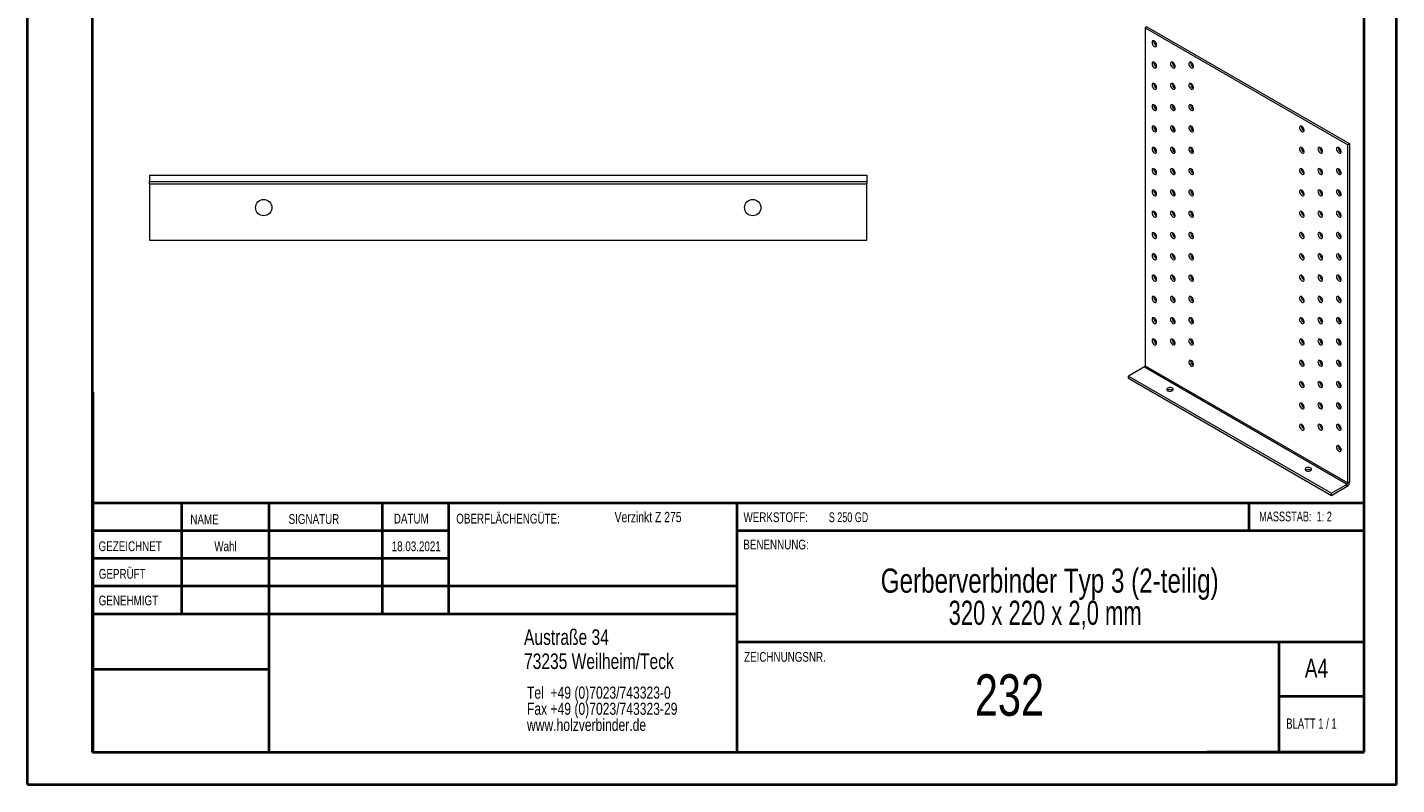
# Model space of a CAD drawing. Header units: millimetres. Extents: x 0 to 210, y 0 to 297.
# Tile 1 of 2: x 0 to 210, y 0 to 116. Entities that reach past the tile are written whole.
import ezdxf

# ---------------------------------------------------------------- set-up
doc = ezdxf.new("R2010")
doc.units = ezdxf.units.MM
doc.styles.add('SLDTEXTSTYLE0', font='TXT', dxfattribs={"width": 0.75})
doc.styles.add('SLDTEXTSTYLE1', font='TXT', dxfattribs={"width": 0.681818})
doc.styles.add('SLDTEXTSTYLE2', font='TXT', dxfattribs={"width": 0.7})
doc.styles.add('SLDTEXTSTYLE3', font='TXT', dxfattribs={"width": 0.6875})
doc.styles.add('SLDTEXTSTYLE4', font='TXT', dxfattribs={"width": 0.680556})

# ---------------------------------------------------------------- blocks, each defined once
blk = doc.blocks.new('SW_NOTE_0')
at = {"color": 0, "linetype": 'Continuous', "lineweight": 0, "char_height": 1.8521, "attachment_point": 1, "style": 'SLDTEXTSTYLE0'}
for s, insert in [('Tel  +49 (0)7023/743323-0', (0, 2.39)), ('Fax +49 (0)7023/743323-29', (0, -0.08)), ('www.holzverbinder.de', (0, -2.55))]:
    blk.add_mtext(s, dxfattribs=dict(at, insert=insert))
blk = doc.blocks.new('SW_NOTE_1')
at = {"color": 0, "linetype": 'Continuous', "lineweight": 0, "char_height": 3.7042, "attachment_point": 2}
for s, insert, style in [('Gerberverbinder Typ 3 (2-teilig)', (36.75, 4.77), 'SLDTEXTSTYLE0'), ('320 x 220 x 2,0 mm', (36.05, -0.16), 'SLDTEXTSTYLE4')]:
    blk.add_mtext(s, dxfattribs=dict(at, insert=insert, style=style))

msp = doc.modelspace()

# ---------------------------------------------------------------- linework, layer by layer
at = {"color": 7, "linetype": 'Continuous', "lineweight": 40}
for p, q in [((0.08, 0.21), (0.08, 297.21)), ((210.08, 0.21), (210.08, 297.21)), ((10.08, 5.21), (10.08, 292.21)), ((205.08, 5.21), (205.08, 292.21)), ((10.11, 60.37), (10.11, 5.12)), ((205.08, 43.37), (10.11, 43.37)), ((23.71, 43.37), (23.71, 26.37)), ((37.1, 43.37), (37.1, 5.12)), ((54.51, 43.37), (54.51, 26.37)), ((64.71, 26.37), (64.71, 43.37)), ((108.91, 43.37), (108.91, 5.12)), ((187.47, 39.12), (187.47, 43.37)), ((64.71, 39.1), (10.11, 39.1)), ((205.08, 39.12), (108.91, 39.12)), ((64.71, 34.87), (10.11, 34.87)), ((108.91, 30.62), (10.11, 30.62)), ((108.91, 26.37), (10.11, 26.37)), ((108.91, 22.12), (205.08, 22.12)), ((192.08, 5.21), (192.08, 22.21)), ((37.1, 17.87), (10.11, 17.87)), ((10.11, 13.71), (10.08, 13.71)), ((205.08, 13.71), (192.08, 13.71)), ((10.11, 9.46), (10.08, 9.46)), ((10.08, 5.21), (205.08, 5.21)), ((205.08, 5.21), (180.99, 5.21)), ((0.08, 0.21), (210.08, 0.21))]:
    msp.add_line(p, q, dxfattribs=at)
at = {"color": 7, "linetype": 'Continuous', "lineweight": 15}
for p, q in [((171.79, 116.41), (171.51, 116.24)), ((171.51, 116.24), (171.51, 64.43)), ((171.51, 116.24), (202.62, 98.28)), ((171.79, 116.41), (202.9, 98.45)), ((173.2, 113.55), (173.27, 113.52)), ((173.2, 110.28), (173.27, 110.25)), ((176.03, 110.28), (176.1, 110.25)), ((178.86, 110.28), (178.92, 110.25)), ((173.2, 107.02), (173.27, 106.99)), ((176.03, 107.02), (176.1, 106.99)), ((178.86, 107.02), (178.92, 106.99)), ((173.2, 103.75), (173.27, 103.72)), ((176.03, 103.75), (176.1, 103.72)), ((178.86, 103.75), (178.92, 103.72)), ((173.2, 100.48), (173.27, 100.45)), ((176.03, 100.48), (176.1, 100.45)), ((178.86, 100.48), (178.92, 100.45)), ((195.83, 100.49), (195.9, 100.46)), ((173.2, 97.22), (173.27, 97.19)), ((176.03, 97.22), (176.1, 97.19)), ((178.86, 97.22), (178.92, 97.19)), ((195.83, 97.22), (195.9, 97.19)), ((198.66, 97.22), (198.72, 97.19)), ((201.49, 97.22), (201.55, 97.19)), ((202.9, 98.45), (202.62, 98.28)), ((202.62, 46.47), (202.62, 98.28)), ((202.9, 46.63), (202.9, 98.45)), ((18.82, 93.67), (128.82, 93.67)), ((18.82, 93.67), (18.82, 92.67)), ((18.82, 92.67), (128.82, 92.67)), ((18.82, 92.3), (18.82, 92.67)), ((128.82, 93.67), (128.82, 92.67)), ((128.82, 92.67), (128.82, 92.3)), ((173.2, 93.95), (173.27, 93.92)), ((176.03, 93.95), (176.1, 93.92)), ((178.86, 93.95), (178.92, 93.92)), ((195.83, 93.95), (195.9, 93.92)), ((198.66, 93.95), (198.72, 93.92)), ((201.49, 93.95), (201.55, 93.92)), ((18.82, 92.3), (128.82, 92.3)), ((18.82, 92.3), (18.82, 83.67)), ((128.82, 83.67), (128.82, 92.3)), ((173.2, 90.69), (173.27, 90.66)), ((176.03, 90.69), (176.1, 90.66)), ((178.86, 90.69), (178.92, 90.66)), ((195.83, 90.69), (195.9, 90.66)), ((198.66, 90.69), (198.72, 90.66)), ((201.49, 90.69), (201.55, 90.66)), ((173.2, 87.42), (173.27, 87.39)), ((176.03, 87.42), (176.1, 87.39)), ((178.86, 87.42), (178.92, 87.39)), ((195.83, 87.42), (195.9, 87.39)), ((198.66, 87.42), (198.72, 87.39)), ((201.49, 87.42), (201.55, 87.39)), ((173.2, 84.15), (173.27, 84.12)), ((176.03, 84.15), (176.1, 84.12)), ((178.86, 84.15), (178.92, 84.12)), ((195.83, 84.16), (195.9, 84.12)), ((198.66, 84.16), (198.72, 84.13)), ((201.49, 84.16), (201.55, 84.13)), ((18.82, 83.67), (128.82, 83.67)), ((173.2, 80.89), (173.27, 80.86)), ((176.03, 80.89), (176.1, 80.86)), ((178.86, 80.89), (178.92, 80.86)), ((195.83, 80.89), (195.9, 80.86)), ((198.66, 80.89), (198.72, 80.86)), ((201.49, 80.89), (201.55, 80.86)), ((173.2, 77.62), (173.27, 77.59)), ((176.03, 77.62), (176.1, 77.59)), ((178.86, 77.62), (178.92, 77.59)), ((195.83, 77.62), (195.9, 77.59)), ((198.66, 77.62), (198.72, 77.59)), ((201.49, 77.62), (201.55, 77.59)), ((173.2, 74.35), (173.27, 74.32)), ((176.03, 74.36), (176.1, 74.32)), ((178.86, 74.36), (178.92, 74.32)), ((195.83, 74.36), (195.9, 74.33)), ((198.66, 74.36), (198.72, 74.33)), ((201.49, 74.36), (201.55, 74.33)), ((173.2, 71.09), (173.27, 71.06)), ((176.03, 71.09), (176.1, 71.06)), ((178.86, 71.09), (178.92, 71.06)), ((195.83, 71.09), (195.9, 71.06)), ((198.66, 71.09), (198.72, 71.06)), ((201.49, 71.09), (201.55, 71.06)), ((173.2, 67.82), (173.27, 67.79)), ((176.03, 67.82), (176.1, 67.79)), ((178.86, 67.82), (178.92, 67.79)), ((195.83, 67.82), (195.9, 67.79)), ((198.66, 67.82), (198.72, 67.79)), ((201.49, 67.83), (201.55, 67.79)), ((171.4, 64.25), (168.96, 62.84)), ((171.4, 64.25), (202.51, 46.29)), ((171.51, 64.43), (202.62, 46.47)), ((178.86, 64.56), (178.92, 64.53)), ((195.83, 64.56), (195.9, 64.53)), ((198.66, 64.56), (198.72, 64.53)), ((201.49, 64.56), (201.55, 64.53)), ((168.96, 62.84), (200.07, 44.88)), ((168.96, 62.51), (168.96, 62.84)), ((168.96, 62.51), (200.07, 44.55)), ((195.83, 61.29), (195.9, 61.26)), ((198.66, 61.29), (198.72, 61.26)), ((201.49, 61.29), (201.55, 61.26)), ((195.83, 58.03), (195.9, 58)), ((198.66, 58.03), (198.72, 58)), ((201.49, 58.03), (201.55, 58)), ((195.83, 54.76), (195.9, 54.73)), ((198.66, 54.76), (198.72, 54.73)), ((201.49, 54.76), (201.55, 54.73)), ((201.49, 51.49), (201.55, 51.46)), ((200.07, 44.88), (202.51, 46.29)), ((202.51, 45.96), (202.51, 46.29)), ((202.9, 46.63), (202.62, 46.47)), ((200.07, 44.55), (202.51, 45.96)), ((200.07, 44.55), (200.07, 44.88))]:
    msp.add_line(p, q, dxfattribs=at)
at = {"color": 7, "linetype": 'Continuous', "lineweight": 0}
for p, q in [((64.71, 39.12), (10.11, 39.12)), ((23.71, 5.21), (23.71, 5.12)), ((54.51, 5.21), (54.51, 5.12))]:
    msp.add_line(p, q, dxfattribs=at)
at = {"color": 7, "linetype": 'Continuous', "lineweight": 15, "flags": 128}
for points in [[(172.92, 113.39), (173.04, 113.34), (173.14, 113.35), (173.22, 113.4), (173.26, 113.5), (173.27, 113.62), (173.24, 113.77), (173.18, 113.92), (173.09, 114.06), (172.98, 114.16), (172.86, 114.23), (172.75, 114.25), (172.66, 114.22), (172.6, 114.14), (172.57, 114.03), (172.58, 113.89), (172.62, 113.74), (172.7, 113.6), (172.81, 113.47), (172.92, 113.39)], [(172.92, 110.12), (173.04, 110.08), (173.14, 110.08), (173.22, 110.13), (173.26, 110.23), (173.27, 110.36), (173.24, 110.5), (173.18, 110.65), (173.09, 110.79), (172.98, 110.9), (172.86, 110.96), (172.75, 110.98), (172.66, 110.95), (172.6, 110.88), (172.57, 110.76), (172.58, 110.63), (172.62, 110.48), (172.7, 110.33), (172.81, 110.21), (172.92, 110.12)], [(175.75, 110.12), (175.86, 110.08), (175.97, 110.08), (176.04, 110.13), (176.09, 110.23), (176.1, 110.36), (176.07, 110.5), (176.01, 110.65), (175.92, 110.79), (175.81, 110.9), (175.69, 110.96), (175.58, 110.98), (175.49, 110.95), (175.42, 110.88), (175.4, 110.76), (175.41, 110.63), (175.45, 110.48), (175.53, 110.33), (175.63, 110.21), (175.75, 110.12)], [(178.58, 110.12), (178.69, 110.08), (178.79, 110.08), (178.87, 110.13), (178.92, 110.23), (178.93, 110.36), (178.9, 110.51), (178.84, 110.65), (178.75, 110.79), (178.64, 110.9), (178.52, 110.96), (178.41, 110.98), (178.32, 110.95), (178.25, 110.88), (178.22, 110.77), (178.23, 110.63), (178.28, 110.48), (178.36, 110.33), (178.46, 110.21), (178.58, 110.12)], [(172.92, 106.85), (173.04, 106.81), (173.14, 106.81), (173.22, 106.87), (173.26, 106.96), (173.27, 107.09), (173.24, 107.24), (173.18, 107.39), (173.09, 107.52), (172.98, 107.63), (172.86, 107.7), (172.75, 107.72), (172.66, 107.69), (172.6, 107.61), (172.57, 107.5), (172.58, 107.36), (172.62, 107.21), (172.7, 107.06), (172.81, 106.94), (172.92, 106.85)], [(175.75, 106.85), (175.86, 106.81), (175.97, 106.81), (176.04, 106.87), (176.09, 106.96), (176.1, 107.09), (176.07, 107.24), (176.01, 107.39), (175.92, 107.52), (175.81, 107.63), (175.69, 107.7), (175.58, 107.72), (175.49, 107.69), (175.42, 107.61), (175.4, 107.5), (175.41, 107.36), (175.45, 107.21), (175.53, 107.06), (175.63, 106.94), (175.75, 106.85)], [(178.58, 106.85), (178.69, 106.81), (178.79, 106.81), (178.87, 106.87), (178.92, 106.96), (178.93, 107.09), (178.9, 107.24), (178.84, 107.39), (178.75, 107.52), (178.64, 107.63), (178.52, 107.7), (178.41, 107.72), (178.32, 107.69), (178.25, 107.61), (178.22, 107.5), (178.23, 107.36), (178.28, 107.21), (178.36, 107.07), (178.46, 106.94), (178.58, 106.85)], [(172.92, 103.59), (173.04, 103.54), (173.14, 103.55), (173.22, 103.6), (173.26, 103.7), (173.27, 103.83), (173.24, 103.97), (173.18, 104.12), (173.09, 104.26), (172.98, 104.36), (172.86, 104.43), (172.75, 104.45), (172.66, 104.42), (172.6, 104.35), (172.57, 104.23), (172.58, 104.09), (172.62, 103.94), (172.7, 103.8), (172.81, 103.68), (172.92, 103.59)], [(175.75, 103.59), (175.86, 103.54), (175.97, 103.55), (176.04, 103.6), (176.09, 103.7), (176.1, 103.83), (176.07, 103.97), (176.01, 104.12), (175.92, 104.26), (175.81, 104.36), (175.69, 104.43), (175.58, 104.45), (175.49, 104.42), (175.42, 104.35), (175.4, 104.23), (175.41, 104.09), (175.45, 103.94), (175.53, 103.8), (175.63, 103.68), (175.75, 103.59)], [(178.58, 103.59), (178.69, 103.54), (178.79, 103.55), (178.87, 103.6), (178.92, 103.7), (178.93, 103.83), (178.9, 103.97), (178.84, 104.12), (178.75, 104.26), (178.64, 104.36), (178.52, 104.43), (178.41, 104.45), (178.32, 104.42), (178.25, 104.35), (178.22, 104.23), (178.23, 104.09), (178.28, 103.94), (178.36, 103.8), (178.46, 103.68), (178.58, 103.59)], [(172.92, 100.32), (173.04, 100.28), (173.14, 100.28), (173.22, 100.33), (173.26, 100.43), (173.27, 100.56), (173.24, 100.71), (173.18, 100.86), (173.09, 100.99), (172.98, 101.1), (172.86, 101.17), (172.75, 101.19), (172.66, 101.16), (172.6, 101.08), (172.57, 100.97), (172.58, 100.83), (172.62, 100.68), (172.7, 100.53), (172.81, 100.41), (172.92, 100.32)], [(175.75, 100.32), (175.86, 100.28), (175.97, 100.28), (176.04, 100.34), (176.09, 100.43), (176.1, 100.56), (176.07, 100.71), (176.01, 100.86), (175.92, 100.99), (175.81, 101.1), (175.69, 101.17), (175.58, 101.19), (175.49, 101.16), (175.42, 101.08), (175.4, 100.97), (175.41, 100.83), (175.45, 100.68), (175.53, 100.53), (175.63, 100.41), (175.75, 100.32)], [(178.58, 100.32), (178.69, 100.28), (178.79, 100.28), (178.87, 100.34), (178.92, 100.43), (178.93, 100.56), (178.9, 100.71), (178.84, 100.86), (178.75, 100.99), (178.64, 101.1), (178.52, 101.17), (178.41, 101.19), (178.32, 101.16), (178.25, 101.08), (178.22, 100.97), (178.23, 100.83), (178.28, 100.68), (178.36, 100.53), (178.46, 100.41), (178.58, 100.32)], [(195.55, 100.32), (195.66, 100.28), (195.76, 100.28), (195.84, 100.34), (195.89, 100.43), (195.9, 100.56), (195.87, 100.71), (195.81, 100.86), (195.72, 100.99), (195.61, 101.1), (195.49, 101.17), (195.38, 101.19), (195.29, 101.16), (195.22, 101.08), (195.2, 100.97), (195.2, 100.83), (195.25, 100.68), (195.33, 100.53), (195.43, 100.41), (195.55, 100.32)], [(172.92, 97.05), (173.04, 97.01), (173.14, 97.02), (173.22, 97.07), (173.26, 97.16), (173.27, 97.29), (173.24, 97.44), (173.18, 97.59), (173.09, 97.72), (172.98, 97.83), (172.86, 97.9), (172.75, 97.92), (172.66, 97.89), (172.6, 97.81), (172.57, 97.7), (172.58, 97.56), (172.62, 97.41), (172.7, 97.27), (172.81, 97.14), (172.92, 97.05)], [(175.75, 97.05), (175.86, 97.01), (175.97, 97.02), (176.04, 97.07), (176.09, 97.17), (176.1, 97.29), (176.07, 97.44), (176.01, 97.59), (175.92, 97.73), (175.81, 97.83), (175.69, 97.9), (175.58, 97.92), (175.49, 97.89), (175.42, 97.81), (175.4, 97.7), (175.41, 97.56), (175.45, 97.41), (175.53, 97.27), (175.63, 97.14), (175.75, 97.05)], [(178.58, 97.06), (178.69, 97.01), (178.79, 97.02), (178.87, 97.07), (178.92, 97.17), (178.93, 97.29), (178.9, 97.44), (178.84, 97.59), (178.75, 97.73), (178.64, 97.83), (178.52, 97.9), (178.41, 97.92), (178.32, 97.89), (178.25, 97.81), (178.22, 97.7), (178.23, 97.56), (178.28, 97.41), (178.36, 97.27), (178.46, 97.14), (178.58, 97.06)], [(195.55, 97.06), (195.66, 97.01), (195.76, 97.02), (195.84, 97.07), (195.89, 97.17), (195.9, 97.3), (195.87, 97.44), (195.81, 97.59), (195.72, 97.73), (195.61, 97.83), (195.49, 97.9), (195.38, 97.92), (195.29, 97.89), (195.22, 97.82), (195.2, 97.7), (195.2, 97.56), (195.25, 97.41), (195.33, 97.27), (195.43, 97.15), (195.55, 97.06)], [(198.38, 97.06), (198.49, 97.01), (198.59, 97.02), (198.67, 97.07), (198.72, 97.17), (198.73, 97.3), (198.7, 97.44), (198.64, 97.59), (198.54, 97.73), (198.43, 97.83), (198.32, 97.9), (198.21, 97.92), (198.12, 97.89), (198.05, 97.82), (198.02, 97.7), (198.03, 97.56), (198.08, 97.41), (198.16, 97.27), (198.26, 97.15), (198.38, 97.06)], [(201.2, 97.06), (201.32, 97.01), (201.42, 97.02), (201.5, 97.07), (201.55, 97.17), (201.56, 97.3), (201.53, 97.44), (201.46, 97.59), (201.37, 97.73), (201.26, 97.83), (201.15, 97.9), (201.04, 97.92), (200.94, 97.89), (200.88, 97.82), (200.85, 97.7), (200.86, 97.56), (200.91, 97.41), (200.99, 97.27), (201.09, 97.15), (201.2, 97.06)], [(172.92, 93.79), (173.04, 93.74), (173.14, 93.75), (173.22, 93.8), (173.26, 93.9), (173.27, 94.03), (173.24, 94.17), (173.18, 94.32), (173.09, 94.46), (172.98, 94.57), (172.86, 94.63), (172.75, 94.65), (172.66, 94.62), (172.6, 94.55), (172.57, 94.43), (172.58, 94.29), (172.62, 94.14), (172.7, 94), (172.81, 93.88), (172.92, 93.79)], [(175.75, 93.79), (175.86, 93.74), (175.97, 93.75), (176.04, 93.8), (176.09, 93.9), (176.1, 94.03), (176.07, 94.17), (176.01, 94.32), (175.92, 94.46), (175.81, 94.57), (175.69, 94.63), (175.58, 94.65), (175.49, 94.62), (175.42, 94.55), (175.4, 94.43), (175.41, 94.29), (175.45, 94.14), (175.53, 94), (175.63, 93.88), (175.75, 93.79)], [(178.58, 93.79), (178.69, 93.74), (178.79, 93.75), (178.87, 93.8), (178.92, 93.9), (178.93, 94.03), (178.9, 94.17), (178.84, 94.32), (178.75, 94.46), (178.64, 94.57), (178.52, 94.63), (178.41, 94.65), (178.32, 94.62), (178.25, 94.55), (178.22, 94.43), (178.23, 94.29), (178.28, 94.14), (178.36, 94), (178.46, 93.88), (178.58, 93.79)], [(195.55, 93.79), (195.66, 93.75), (195.76, 93.75), (195.84, 93.8), (195.89, 93.9), (195.9, 94.03), (195.87, 94.18), (195.81, 94.33), (195.72, 94.46), (195.61, 94.57), (195.49, 94.64), (195.38, 94.66), (195.29, 94.63), (195.22, 94.55), (195.2, 94.44), (195.2, 94.3), (195.25, 94.15), (195.33, 94), (195.43, 93.88), (195.55, 93.79)], [(198.38, 93.79), (198.49, 93.75), (198.59, 93.75), (198.67, 93.81), (198.72, 93.9), (198.73, 94.03), (198.7, 94.18), (198.64, 94.33), (198.54, 94.46), (198.43, 94.57), (198.32, 94.64), (198.21, 94.66), (198.12, 94.63), (198.05, 94.55), (198.02, 94.44), (198.03, 94.3), (198.08, 94.15), (198.16, 94), (198.26, 93.88), (198.38, 93.79)], [(201.2, 93.79), (201.32, 93.75), (201.42, 93.75), (201.5, 93.81), (201.55, 93.9), (201.56, 94.03), (201.53, 94.18), (201.46, 94.33), (201.37, 94.46), (201.26, 94.57), (201.15, 94.64), (201.04, 94.66), (200.94, 94.63), (200.88, 94.55), (200.85, 94.44), (200.86, 94.3), (200.91, 94.15), (200.99, 94), (201.09, 93.88), (201.2, 93.79)], [(172.92, 90.52), (173.04, 90.48), (173.14, 90.48), (173.22, 90.54), (173.26, 90.63), (173.27, 90.76), (173.24, 90.91), (173.18, 91.06), (173.09, 91.19), (172.98, 91.3), (172.86, 91.37), (172.75, 91.39), (172.66, 91.36), (172.6, 91.28), (172.57, 91.17), (172.58, 91.03), (172.62, 90.88), (172.7, 90.73), (172.81, 90.61), (172.92, 90.52)], [(175.75, 90.52), (175.86, 90.48), (175.97, 90.48), (176.04, 90.54), (176.09, 90.63), (176.1, 90.76), (176.07, 90.91), (176.01, 91.06), (175.92, 91.19), (175.81, 91.3), (175.69, 91.37), (175.58, 91.39), (175.49, 91.36), (175.42, 91.28), (175.4, 91.17), (175.41, 91.03), (175.45, 90.88), (175.53, 90.73), (175.63, 90.61), (175.75, 90.52)], [(178.58, 90.52), (178.69, 90.48), (178.79, 90.48), (178.87, 90.54), (178.92, 90.63), (178.93, 90.76), (178.9, 90.91), (178.84, 91.06), (178.75, 91.19), (178.64, 91.3), (178.52, 91.37), (178.41, 91.39), (178.32, 91.36), (178.25, 91.28), (178.22, 91.17), (178.23, 91.03), (178.28, 90.88), (178.36, 90.73), (178.46, 90.61), (178.58, 90.52)], [(195.55, 90.52), (195.66, 90.48), (195.76, 90.49), (195.84, 90.54), (195.89, 90.63), (195.9, 90.76), (195.87, 90.91), (195.81, 91.06), (195.72, 91.19), (195.61, 91.3), (195.49, 91.37), (195.38, 91.39), (195.29, 91.36), (195.22, 91.28), (195.2, 91.17), (195.2, 91.03), (195.25, 90.88), (195.33, 90.74), (195.43, 90.61), (195.55, 90.52)], [(198.38, 90.52), (198.49, 90.48), (198.59, 90.49), (198.67, 90.54), (198.72, 90.63), (198.73, 90.76), (198.7, 90.91), (198.64, 91.06), (198.54, 91.19), (198.43, 91.3), (198.32, 91.37), (198.21, 91.39), (198.12, 91.36), (198.05, 91.28), (198.02, 91.17), (198.03, 91.03), (198.08, 90.88), (198.16, 90.74), (198.26, 90.61), (198.38, 90.52)], [(201.2, 90.53), (201.32, 90.48), (201.42, 90.49), (201.5, 90.54), (201.55, 90.64), (201.56, 90.76), (201.53, 90.91), (201.46, 91.06), (201.37, 91.2), (201.26, 91.3), (201.15, 91.37), (201.04, 91.39), (200.94, 91.36), (200.88, 91.28), (200.85, 91.17), (200.86, 91.03), (200.91, 90.88), (200.99, 90.74), (201.09, 90.61), (201.2, 90.53)], [(172.92, 87.26), (173.04, 87.21), (173.14, 87.22), (173.22, 87.27), (173.26, 87.37), (173.27, 87.49), (173.24, 87.64), (173.18, 87.79), (173.09, 87.93), (172.98, 88.03), (172.86, 88.1), (172.75, 88.12), (172.66, 88.09), (172.6, 88.02), (172.57, 87.9), (172.58, 87.76), (172.62, 87.61), (172.7, 87.47), (172.81, 87.34), (172.92, 87.26)], [(175.75, 87.26), (175.86, 87.21), (175.97, 87.22), (176.04, 87.27), (176.09, 87.37), (176.1, 87.5), (176.07, 87.64), (176.01, 87.79), (175.92, 87.93), (175.81, 88.03), (175.69, 88.1), (175.58, 88.12), (175.49, 88.09), (175.42, 88.02), (175.4, 87.9), (175.41, 87.76), (175.45, 87.61), (175.53, 87.47), (175.63, 87.34), (175.75, 87.26)], [(178.58, 87.26), (178.69, 87.21), (178.79, 87.22), (178.87, 87.27), (178.92, 87.37), (178.93, 87.5), (178.9, 87.64), (178.84, 87.79), (178.75, 87.93), (178.64, 88.03), (178.52, 88.1), (178.41, 88.12), (178.32, 88.09), (178.25, 88.02), (178.22, 87.9), (178.23, 87.76), (178.28, 87.61), (178.36, 87.47), (178.46, 87.35), (178.58, 87.26)], [(195.55, 87.26), (195.66, 87.21), (195.76, 87.22), (195.84, 87.27), (195.89, 87.37), (195.9, 87.5), (195.87, 87.64), (195.81, 87.79), (195.72, 87.93), (195.61, 88.04), (195.49, 88.1), (195.38, 88.12), (195.29, 88.09), (195.22, 88.02), (195.2, 87.9), (195.2, 87.76), (195.25, 87.61), (195.33, 87.47), (195.43, 87.35), (195.55, 87.26)], [(198.38, 87.26), (198.49, 87.21), (198.59, 87.22), (198.67, 87.27), (198.72, 87.37), (198.73, 87.5), (198.7, 87.64), (198.64, 87.79), (198.54, 87.93), (198.43, 88.04), (198.32, 88.1), (198.21, 88.12), (198.12, 88.09), (198.05, 88.02), (198.02, 87.9), (198.03, 87.76), (198.08, 87.61), (198.16, 87.47), (198.26, 87.35), (198.38, 87.26)], [(201.2, 87.26), (201.32, 87.21), (201.42, 87.22), (201.5, 87.27), (201.55, 87.37), (201.56, 87.5), (201.53, 87.64), (201.46, 87.79), (201.37, 87.93), (201.26, 88.04), (201.15, 88.1), (201.04, 88.12), (200.94, 88.09), (200.88, 88.02), (200.85, 87.9), (200.86, 87.76), (200.91, 87.61), (200.99, 87.47), (201.09, 87.35), (201.2, 87.26)], [(172.92, 83.99), (173.04, 83.95), (173.14, 83.95), (173.22, 84), (173.26, 84.1), (173.27, 84.23), (173.24, 84.38), (173.18, 84.52), (173.09, 84.66), (172.98, 84.77), (172.86, 84.83), (172.75, 84.85), (172.66, 84.82), (172.6, 84.75), (172.57, 84.64), (172.58, 84.5), (172.62, 84.35), (172.7, 84.2), (172.81, 84.08), (172.92, 83.99)], [(175.75, 83.99), (175.86, 83.95), (175.97, 83.95), (176.04, 84), (176.09, 84.1), (176.1, 84.23), (176.07, 84.38), (176.01, 84.52), (175.92, 84.66), (175.81, 84.77), (175.69, 84.83), (175.58, 84.85), (175.49, 84.83), (175.42, 84.75), (175.4, 84.64), (175.41, 84.5), (175.45, 84.35), (175.53, 84.2), (175.63, 84.08), (175.75, 83.99)], [(178.58, 83.99), (178.69, 83.95), (178.79, 83.95), (178.87, 84), (178.92, 84.1), (178.93, 84.23), (178.9, 84.38), (178.84, 84.53), (178.75, 84.66), (178.64, 84.77), (178.52, 84.84), (178.41, 84.86), (178.32, 84.83), (178.25, 84.75), (178.22, 84.64), (178.23, 84.5), (178.28, 84.35), (178.36, 84.2), (178.46, 84.08), (178.58, 83.99)], [(195.55, 83.99), (195.66, 83.95), (195.76, 83.95), (195.84, 84.01), (195.89, 84.1), (195.9, 84.23), (195.87, 84.38), (195.81, 84.53), (195.72, 84.66), (195.61, 84.77), (195.49, 84.84), (195.38, 84.86), (195.29, 84.83), (195.22, 84.75), (195.2, 84.64), (195.2, 84.5), (195.25, 84.35), (195.33, 84.2), (195.43, 84.08), (195.55, 83.99)], [(198.38, 83.99), (198.49, 83.95), (198.59, 83.95), (198.67, 84.01), (198.72, 84.1), (198.73, 84.23), (198.7, 84.38), (198.64, 84.53), (198.54, 84.66), (198.43, 84.77), (198.32, 84.84), (198.21, 84.86), (198.12, 84.83), (198.05, 84.75), (198.02, 84.64), (198.03, 84.5), (198.08, 84.35), (198.16, 84.2), (198.26, 84.08), (198.38, 83.99)], [(201.2, 83.99), (201.32, 83.95), (201.42, 83.95), (201.5, 84.01), (201.55, 84.1), (201.56, 84.23), (201.53, 84.38), (201.46, 84.53), (201.37, 84.66), (201.26, 84.77), (201.15, 84.84), (201.04, 84.86), (200.94, 84.83), (200.88, 84.75), (200.85, 84.64), (200.86, 84.5), (200.91, 84.35), (200.99, 84.2), (201.09, 84.08), (201.2, 83.99)], [(172.92, 80.72), (173.04, 80.68), (173.14, 80.68), (173.22, 80.74), (173.26, 80.83), (173.27, 80.96), (173.24, 81.11), (173.18, 81.26), (173.09, 81.39), (172.98, 81.5), (172.86, 81.57), (172.75, 81.59), (172.66, 81.56), (172.6, 81.48), (172.57, 81.37), (172.58, 81.23), (172.62, 81.08), (172.7, 80.94), (172.81, 80.81), (172.92, 80.72)], [(175.75, 80.72), (175.86, 80.68), (175.97, 80.68), (176.04, 80.74), (176.09, 80.83), (176.1, 80.96), (176.07, 81.11), (176.01, 81.26), (175.92, 81.39), (175.81, 81.5), (175.69, 81.57), (175.58, 81.59), (175.49, 81.56), (175.42, 81.48), (175.4, 81.37), (175.41, 81.23), (175.45, 81.08), (175.53, 80.94), (175.63, 80.81), (175.75, 80.72)], [(178.58, 80.72), (178.69, 80.68), (178.79, 80.69), (178.87, 80.74), (178.92, 80.83), (178.93, 80.96), (178.9, 81.11), (178.84, 81.26), (178.75, 81.39), (178.64, 81.5), (178.52, 81.57), (178.41, 81.59), (178.32, 81.56), (178.25, 81.48), (178.22, 81.37), (178.23, 81.23), (178.28, 81.08), (178.36, 80.94), (178.46, 80.81), (178.58, 80.72)], [(195.55, 80.73), (195.66, 80.68), (195.76, 80.69), (195.84, 80.74), (195.89, 80.84), (195.9, 80.96), (195.87, 81.11), (195.81, 81.26), (195.72, 81.4), (195.61, 81.5), (195.49, 81.57), (195.38, 81.59), (195.29, 81.56), (195.22, 81.49), (195.2, 81.37), (195.2, 81.23), (195.25, 81.08), (195.33, 80.94), (195.43, 80.81), (195.55, 80.73)], [(198.38, 80.73), (198.49, 80.68), (198.59, 80.69), (198.67, 80.74), (198.72, 80.84), (198.73, 80.96), (198.7, 81.11), (198.64, 81.26), (198.54, 81.4), (198.43, 81.5), (198.32, 81.57), (198.21, 81.59), (198.12, 81.56), (198.05, 81.49), (198.02, 81.37), (198.03, 81.23), (198.08, 81.08), (198.16, 80.94), (198.26, 80.81), (198.38, 80.73)], [(201.2, 80.73), (201.32, 80.68), (201.42, 80.69), (201.5, 80.74), (201.55, 80.84), (201.56, 80.97), (201.53, 81.11), (201.46, 81.26), (201.37, 81.4), (201.26, 81.5), (201.15, 81.57), (201.04, 81.59), (200.94, 81.56), (200.88, 81.49), (200.85, 81.37), (200.86, 81.23), (200.91, 81.08), (200.99, 80.94), (201.09, 80.81), (201.2, 80.73)], [(172.92, 77.46), (173.04, 77.41), (173.14, 77.42), (173.22, 77.47), (173.26, 77.57), (173.27, 77.7), (173.24, 77.84), (173.18, 77.99), (173.09, 78.13), (172.98, 78.24), (172.86, 78.3), (172.75, 78.32), (172.66, 78.29), (172.6, 78.22), (172.57, 78.1), (172.58, 77.96), (172.62, 77.81), (172.7, 77.67), (172.81, 77.55), (172.92, 77.46)], [(175.75, 77.46), (175.86, 77.41), (175.97, 77.42), (176.04, 77.47), (176.09, 77.57), (176.1, 77.7), (176.07, 77.84), (176.01, 77.99), (175.92, 78.13), (175.81, 78.24), (175.69, 78.3), (175.58, 78.32), (175.49, 78.29), (175.42, 78.22), (175.4, 78.1), (175.41, 77.96), (175.45, 77.81), (175.53, 77.67), (175.63, 77.55), (175.75, 77.46)], [(178.58, 77.46), (178.69, 77.41), (178.79, 77.42), (178.87, 77.47), (178.92, 77.57), (178.93, 77.7), (178.9, 77.84), (178.84, 77.99), (178.75, 78.13), (178.64, 78.24), (178.52, 78.3), (178.41, 78.32), (178.32, 78.29), (178.25, 78.22), (178.22, 78.1), (178.23, 77.96), (178.28, 77.81), (178.36, 77.67), (178.46, 77.55), (178.58, 77.46)], [(195.55, 77.46), (195.66, 77.42), (195.76, 77.42), (195.84, 77.47), (195.89, 77.57), (195.9, 77.7), (195.87, 77.85), (195.81, 77.99), (195.72, 78.13), (195.61, 78.24), (195.49, 78.3), (195.38, 78.32), (195.29, 78.29), (195.22, 78.22), (195.2, 78.11), (195.2, 77.97), (195.25, 77.82), (195.33, 77.67), (195.43, 77.55), (195.55, 77.46)], [(198.38, 77.46), (198.49, 77.42), (198.59, 77.42), (198.67, 77.47), (198.72, 77.57), (198.73, 77.7), (198.7, 77.85), (198.64, 77.99), (198.54, 78.13), (198.43, 78.24), (198.32, 78.3), (198.21, 78.32), (198.12, 78.3), (198.05, 78.22), (198.02, 78.11), (198.03, 77.97), (198.08, 77.82), (198.16, 77.67), (198.26, 77.55), (198.38, 77.46)], [(201.2, 77.46), (201.32, 77.42), (201.42, 77.42), (201.5, 77.47), (201.55, 77.57), (201.56, 77.7), (201.53, 77.85), (201.46, 77.99), (201.37, 78.13), (201.26, 78.24), (201.15, 78.3), (201.04, 78.32), (200.94, 78.3), (200.88, 78.22), (200.85, 78.11), (200.86, 77.97), (200.91, 77.82), (200.99, 77.67), (201.09, 77.55), (201.2, 77.46)], [(172.92, 74.19), (173.04, 74.15), (173.14, 74.15), (173.22, 74.21), (173.26, 74.3), (173.27, 74.43), (173.24, 74.58), (173.18, 74.73), (173.09, 74.86), (172.98, 74.97), (172.86, 75.04), (172.75, 75.06), (172.66, 75.03), (172.6, 74.95), (172.57, 74.84), (172.58, 74.7), (172.62, 74.55), (172.7, 74.4), (172.81, 74.28), (172.92, 74.19)], [(175.75, 74.19), (175.86, 74.15), (175.97, 74.15), (176.04, 74.21), (176.09, 74.3), (176.1, 74.43), (176.07, 74.58), (176.01, 74.73), (175.92, 74.86), (175.81, 74.97), (175.69, 75.04), (175.58, 75.06), (175.49, 75.03), (175.42, 74.95), (175.4, 74.84), (175.41, 74.7), (175.45, 74.55), (175.53, 74.4), (175.63, 74.28), (175.75, 74.19)], [(178.58, 74.19), (178.69, 74.15), (178.79, 74.15), (178.87, 74.21), (178.92, 74.3), (178.93, 74.43), (178.9, 74.58), (178.84, 74.73), (178.75, 74.86), (178.64, 74.97), (178.52, 75.04), (178.41, 75.06), (178.32, 75.03), (178.25, 74.95), (178.22, 74.84), (178.23, 74.7), (178.28, 74.55), (178.36, 74.4), (178.46, 74.28), (178.58, 74.19)], [(195.55, 74.19), (195.66, 74.15), (195.76, 74.15), (195.84, 74.21), (195.89, 74.3), (195.9, 74.43), (195.87, 74.58), (195.81, 74.73), (195.72, 74.86), (195.61, 74.97), (195.49, 75.04), (195.38, 75.06), (195.29, 75.03), (195.22, 74.95), (195.2, 74.84), (195.2, 74.7), (195.25, 74.55), (195.33, 74.41), (195.43, 74.28), (195.55, 74.19)], [(198.38, 74.19), (198.49, 74.15), (198.59, 74.15), (198.67, 74.21), (198.72, 74.3), (198.73, 74.43), (198.7, 74.58), (198.64, 74.73), (198.54, 74.86), (198.43, 74.97), (198.32, 75.04), (198.21, 75.06), (198.12, 75.03), (198.05, 74.95), (198.02, 74.84), (198.03, 74.7), (198.08, 74.55), (198.16, 74.41), (198.26, 74.28), (198.38, 74.19)], [(201.2, 74.19), (201.32, 74.15), (201.42, 74.15), (201.5, 74.21), (201.55, 74.3), (201.56, 74.43), (201.53, 74.58), (201.46, 74.73), (201.37, 74.86), (201.26, 74.97), (201.15, 75.04), (201.04, 75.06), (200.94, 75.03), (200.88, 74.95), (200.85, 74.84), (200.86, 74.7), (200.91, 74.55), (200.99, 74.41), (201.09, 74.28), (201.2, 74.19)], [(172.92, 70.93), (173.04, 70.88), (173.14, 70.89), (173.22, 70.94), (173.26, 71.04), (173.27, 71.16), (173.24, 71.31), (173.18, 71.46), (173.09, 71.6), (172.98, 71.7), (172.86, 71.77), (172.75, 71.79), (172.66, 71.76), (172.6, 71.68), (172.57, 71.57), (172.58, 71.43), (172.62, 71.28), (172.7, 71.14), (172.81, 71.01), (172.92, 70.93)], [(175.75, 70.93), (175.86, 70.88), (175.97, 70.89), (176.04, 70.94), (176.09, 71.04), (176.1, 71.16), (176.07, 71.31), (176.01, 71.46), (175.92, 71.6), (175.81, 71.7), (175.69, 71.77), (175.58, 71.79), (175.49, 71.76), (175.42, 71.68), (175.4, 71.57), (175.41, 71.43), (175.45, 71.28), (175.53, 71.14), (175.63, 71.01), (175.75, 70.93)], [(178.58, 70.93), (178.69, 70.88), (178.79, 70.89), (178.87, 70.94), (178.92, 71.04), (178.93, 71.16), (178.9, 71.31), (178.84, 71.46), (178.75, 71.6), (178.64, 71.7), (178.52, 71.77), (178.41, 71.79), (178.32, 71.76), (178.25, 71.69), (178.22, 71.57), (178.23, 71.43), (178.28, 71.28), (178.36, 71.14), (178.46, 71.01), (178.58, 70.93)], [(195.55, 70.93), (195.66, 70.88), (195.76, 70.89), (195.84, 70.94), (195.89, 71.04), (195.9, 71.17), (195.87, 71.31), (195.81, 71.46), (195.72, 71.6), (195.61, 71.7), (195.49, 71.77), (195.38, 71.79), (195.29, 71.76), (195.22, 71.69), (195.2, 71.57), (195.2, 71.43), (195.25, 71.28), (195.33, 71.14), (195.43, 71.02), (195.55, 70.93)], [(198.38, 70.93), (198.49, 70.88), (198.59, 70.89), (198.67, 70.94), (198.72, 71.04), (198.73, 71.17), (198.7, 71.31), (198.64, 71.46), (198.54, 71.6), (198.43, 71.71), (198.32, 71.77), (198.21, 71.79), (198.12, 71.76), (198.05, 71.69), (198.02, 71.57), (198.03, 71.43), (198.08, 71.28), (198.16, 71.14), (198.26, 71.02), (198.38, 70.93)], [(201.2, 70.93), (201.32, 70.88), (201.42, 70.89), (201.5, 70.94), (201.55, 71.04), (201.56, 71.17), (201.53, 71.31), (201.46, 71.46), (201.37, 71.6), (201.26, 71.71), (201.15, 71.77), (201.04, 71.79), (200.94, 71.76), (200.88, 71.69), (200.85, 71.57), (200.86, 71.43), (200.91, 71.28), (200.99, 71.14), (201.09, 71.02), (201.2, 70.93)], [(172.92, 67.66), (173.04, 67.62), (173.14, 67.62), (173.22, 67.67), (173.26, 67.77), (173.27, 67.9), (173.24, 68.04), (173.18, 68.19), (173.09, 68.33), (172.98, 68.44), (172.86, 68.5), (172.75, 68.52), (172.66, 68.49), (172.6, 68.42), (172.57, 68.3), (172.58, 68.17), (172.62, 68.02), (172.7, 67.87), (172.81, 67.75), (172.92, 67.66)], [(175.75, 67.66), (175.86, 67.62), (175.97, 67.62), (176.04, 67.67), (176.09, 67.77), (176.1, 67.9), (176.07, 68.04), (176.01, 68.19), (175.92, 68.33), (175.81, 68.44), (175.69, 68.5), (175.58, 68.52), (175.49, 68.49), (175.42, 68.42), (175.4, 68.3), (175.41, 68.17), (175.45, 68.02), (175.53, 67.87), (175.63, 67.75), (175.75, 67.66)], [(178.58, 67.66), (178.69, 67.62), (178.79, 67.62), (178.87, 67.67), (178.92, 67.77), (178.93, 67.9), (178.9, 68.05), (178.84, 68.19), (178.75, 68.33), (178.64, 68.44), (178.52, 68.5), (178.41, 68.52), (178.32, 68.49), (178.25, 68.42), (178.22, 68.31), (178.23, 68.17), (178.28, 68.02), (178.36, 67.87), (178.46, 67.75), (178.58, 67.66)], [(195.55, 67.66), (195.66, 67.62), (195.76, 67.62), (195.84, 67.68), (195.89, 67.77), (195.9, 67.9), (195.87, 68.05), (195.81, 68.2), (195.72, 68.33), (195.61, 68.44), (195.49, 68.51), (195.38, 68.53), (195.29, 68.5), (195.22, 68.42), (195.2, 68.31), (195.2, 68.17), (195.25, 68.02), (195.33, 67.87), (195.43, 67.75), (195.55, 67.66)], [(198.38, 67.66), (198.49, 67.62), (198.59, 67.62), (198.67, 67.68), (198.72, 67.77), (198.73, 67.9), (198.7, 68.05), (198.64, 68.2), (198.54, 68.33), (198.43, 68.44), (198.32, 68.51), (198.21, 68.53), (198.12, 68.5), (198.05, 68.42), (198.02, 68.31), (198.03, 68.17), (198.08, 68.02), (198.16, 67.87), (198.26, 67.75), (198.38, 67.66)], [(201.2, 67.66), (201.32, 67.62), (201.42, 67.62), (201.5, 67.68), (201.55, 67.77), (201.56, 67.9), (201.53, 68.05), (201.46, 68.2), (201.37, 68.33), (201.26, 68.44), (201.15, 68.51), (201.04, 68.53), (200.94, 68.5), (200.88, 68.42), (200.85, 68.31), (200.86, 68.17), (200.91, 68.02), (200.99, 67.87), (201.09, 67.75), (201.2, 67.66)], [(178.58, 64.39), (178.69, 64.35), (178.79, 64.35), (178.87, 64.41), (178.92, 64.5), (178.93, 64.63), (178.9, 64.78), (178.84, 64.93), (178.75, 65.06), (178.64, 65.17), (178.52, 65.24), (178.41, 65.26), (178.32, 65.23), (178.25, 65.15), (178.22, 65.04), (178.23, 64.9), (178.28, 64.75), (178.36, 64.61), (178.46, 64.48), (178.58, 64.39)], [(195.55, 64.4), (195.66, 64.35), (195.76, 64.36), (195.84, 64.41), (195.89, 64.51), (195.9, 64.63), (195.87, 64.78), (195.81, 64.93), (195.72, 65.07), (195.61, 65.17), (195.49, 65.24), (195.38, 65.26), (195.29, 65.23), (195.22, 65.15), (195.2, 65.04), (195.2, 64.9), (195.25, 64.75), (195.33, 64.61), (195.43, 64.48), (195.55, 64.4)], [(198.38, 64.4), (198.49, 64.35), (198.59, 64.36), (198.67, 64.41), (198.72, 64.51), (198.73, 64.63), (198.7, 64.78), (198.64, 64.93), (198.54, 65.07), (198.43, 65.17), (198.32, 65.24), (198.21, 65.26), (198.12, 65.23), (198.05, 65.15), (198.02, 65.04), (198.03, 64.9), (198.08, 64.75), (198.16, 64.61), (198.26, 64.48), (198.38, 64.4)], [(201.2, 64.4), (201.32, 64.35), (201.42, 64.36), (201.5, 64.41), (201.55, 64.51), (201.56, 64.63), (201.53, 64.78), (201.46, 64.93), (201.37, 65.07), (201.26, 65.17), (201.15, 65.24), (201.04, 65.26), (200.94, 65.23), (200.88, 65.15), (200.85, 65.04), (200.86, 64.9), (200.91, 64.75), (200.99, 64.61), (201.09, 64.48), (201.2, 64.4)], [(174.97, 61), (174.88, 60.93), (174.83, 60.84), (174.83, 60.74), (174.89, 60.65), (175, 60.58), (175.14, 60.53), (175.3, 60.51), (175.47, 60.52), (175.61, 60.57), (175.73, 60.63), (175.8, 60.72), (175.82, 60.81), (175.79, 60.91), (175.71, 60.99), (175.58, 61.05), (175.43, 61.08), (175.26, 61.09), (175.1, 61.06), (174.97, 61)], [(195.55, 61.13), (195.66, 61.08), (195.76, 61.09), (195.84, 61.14), (195.89, 61.24), (195.9, 61.37), (195.87, 61.51), (195.81, 61.66), (195.72, 61.8), (195.61, 61.91), (195.49, 61.97), (195.38, 61.99), (195.29, 61.96), (195.22, 61.89), (195.2, 61.77), (195.2, 61.63), (195.25, 61.48), (195.33, 61.34), (195.43, 61.22), (195.55, 61.13)], [(198.38, 61.13), (198.49, 61.09), (198.59, 61.09), (198.67, 61.14), (198.72, 61.24), (198.73, 61.37), (198.7, 61.51), (198.64, 61.66), (198.54, 61.8), (198.43, 61.91), (198.32, 61.97), (198.21, 61.99), (198.12, 61.96), (198.05, 61.89), (198.02, 61.77), (198.03, 61.64), (198.08, 61.49), (198.16, 61.34), (198.26, 61.22), (198.38, 61.13)], [(201.2, 61.13), (201.32, 61.09), (201.42, 61.09), (201.5, 61.14), (201.55, 61.24), (201.56, 61.37), (201.53, 61.51), (201.46, 61.66), (201.37, 61.8), (201.26, 61.91), (201.15, 61.97), (201.04, 61.99), (200.94, 61.96), (200.88, 61.89), (200.85, 61.77), (200.86, 61.64), (200.91, 61.49), (200.99, 61.34), (201.09, 61.22), (201.2, 61.13)], [(195.55, 57.86), (195.66, 57.82), (195.76, 57.82), (195.84, 57.88), (195.89, 57.97), (195.9, 58.1), (195.87, 58.25), (195.81, 58.4), (195.72, 58.53), (195.61, 58.64), (195.49, 58.71), (195.38, 58.73), (195.29, 58.7), (195.22, 58.62), (195.2, 58.51), (195.2, 58.37), (195.25, 58.22), (195.33, 58.07), (195.43, 57.95), (195.55, 57.86)], [(198.38, 57.86), (198.49, 57.82), (198.59, 57.82), (198.67, 57.88), (198.72, 57.97), (198.73, 58.1), (198.7, 58.25), (198.64, 58.4), (198.54, 58.53), (198.43, 58.64), (198.32, 58.71), (198.21, 58.73), (198.12, 58.7), (198.05, 58.62), (198.02, 58.51), (198.03, 58.37), (198.08, 58.22), (198.16, 58.07), (198.26, 57.95), (198.38, 57.86)], [(201.2, 57.86), (201.32, 57.82), (201.42, 57.82), (201.5, 57.88), (201.55, 57.97), (201.56, 58.1), (201.53, 58.25), (201.46, 58.4), (201.37, 58.53), (201.26, 58.64), (201.15, 58.71), (201.04, 58.73), (200.94, 58.7), (200.88, 58.62), (200.85, 58.51), (200.86, 58.37), (200.91, 58.22), (200.99, 58.07), (201.09, 57.95), (201.2, 57.86)], [(195.55, 54.6), (195.66, 54.55), (195.76, 54.56), (195.84, 54.61), (195.89, 54.71), (195.9, 54.84), (195.87, 54.98), (195.81, 55.13), (195.72, 55.27), (195.61, 55.37), (195.49, 55.44), (195.38, 55.46), (195.29, 55.43), (195.22, 55.36), (195.2, 55.24), (195.2, 55.1), (195.25, 54.95), (195.33, 54.81), (195.43, 54.69), (195.55, 54.6)], [(198.38, 54.6), (198.49, 54.55), (198.59, 54.56), (198.67, 54.61), (198.72, 54.71), (198.73, 54.84), (198.7, 54.98), (198.64, 55.13), (198.54, 55.27), (198.43, 55.37), (198.32, 55.44), (198.21, 55.46), (198.12, 55.43), (198.05, 55.36), (198.02, 55.24), (198.03, 55.1), (198.08, 54.95), (198.16, 54.81), (198.26, 54.69), (198.38, 54.6)], [(201.2, 54.6), (201.32, 54.55), (201.42, 54.56), (201.5, 54.61), (201.55, 54.71), (201.56, 54.84), (201.53, 54.98), (201.46, 55.13), (201.37, 55.27), (201.26, 55.37), (201.15, 55.44), (201.04, 55.46), (200.94, 55.43), (200.88, 55.36), (200.85, 55.24), (200.86, 55.1), (200.91, 54.95), (200.99, 54.81), (201.09, 54.69), (201.2, 54.6)], [(201.2, 51.33), (201.32, 51.29), (201.42, 51.29), (201.5, 51.35), (201.55, 51.44), (201.56, 51.57), (201.53, 51.72), (201.46, 51.87), (201.37, 52), (201.26, 52.11), (201.15, 52.18), (201.04, 52.2), (200.94, 52.17), (200.88, 52.09), (200.85, 51.98), (200.86, 51.84), (200.91, 51.69), (200.99, 51.54), (201.09, 51.42), (201.2, 51.33)], [(196.18, 48.76), (196.09, 48.68), (196.04, 48.59), (196.05, 48.5), (196.11, 48.41), (196.21, 48.33), (196.36, 48.29), (196.52, 48.27), (196.68, 48.28), (196.83, 48.32), (196.94, 48.39), (197.02, 48.47), (197.04, 48.57), (197, 48.66), (196.92, 48.74), (196.79, 48.8), (196.64, 48.84), (196.48, 48.84), (196.32, 48.81), (196.18, 48.76)]]:
    msp.add_lwpolyline(points, dxfattribs=at)
at = {"color": 7, "linetype": 'Continuous', "lineweight": 15}
for centre in [(36.32, 88.67), (111.32, 88.67)]:
    msp.add_circle(centre, 1.25, dxfattribs=at)
for centre, radius, start, end in [((173.57, 114.16), 0.716, 174.5475, 239.3451), ((173.57, 110.9), 0.716, 174.5475, 239.3451), ((176.4, 110.9), 0.716, 174.5475, 239.3451), ((179.22, 110.9), 0.716, 174.5475, 239.3451), ((173.57, 107.63), 0.716, 174.5475, 239.3451), ((176.4, 107.63), 0.716, 174.5475, 239.3451), ((179.22, 107.63), 0.716, 174.5475, 239.3451), ((173.57, 104.37), 0.716, 174.5475, 239.3451), ((176.4, 104.37), 0.716, 174.5475, 239.3451), ((179.22, 104.37), 0.716, 174.5475, 239.3451), ((173.57, 101.1), 0.716, 174.5475, 239.3451), ((176.4, 101.1), 0.716, 174.5475, 239.3451), ((179.22, 101.1), 0.716, 174.5475, 239.3451), ((196.2, 101.1), 0.716, 174.5475, 239.3451), ((173.57, 97.83), 0.716, 174.5475, 239.3451), ((176.4, 97.83), 0.716, 174.5475, 239.3451), ((179.22, 97.83), 0.716, 174.5475, 239.3451), ((196.2, 97.84), 0.716, 174.5475, 239.3451), ((199.02, 97.84), 0.716, 174.5475, 239.3451), ((201.85, 97.84), 0.716, 174.5475, 239.3451), ((173.57, 94.57), 0.716, 174.5475, 239.3451), ((176.4, 94.57), 0.716, 174.5475, 239.3451), ((179.22, 94.57), 0.716, 174.5475, 239.3451), ((196.2, 94.57), 0.716, 174.5475, 239.3451), ((199.02, 94.57), 0.716, 174.5475, 239.3451), ((201.85, 94.57), 0.716, 174.5475, 239.3451), ((173.57, 91.3), 0.716, 174.5475, 239.3451), ((176.4, 91.3), 0.716, 174.5475, 239.3451), ((179.22, 91.3), 0.716, 174.5475, 239.3451), ((196.2, 91.3), 0.716, 174.5475, 239.3451), ((199.02, 91.3), 0.716, 174.5475, 239.3451), ((201.85, 91.3), 0.716, 174.5475, 239.3451), ((173.57, 88.04), 0.716, 174.5475, 239.3451), ((176.4, 88.04), 0.716, 174.5475, 239.3451), ((179.22, 88.04), 0.716, 174.5475, 239.3451), ((196.2, 88.04), 0.716, 174.5475, 239.3451), ((199.02, 88.04), 0.716, 174.5475, 239.3451), ((201.85, 88.04), 0.716, 174.5475, 239.3451), ((173.57, 84.77), 0.716, 174.5475, 239.3451), ((176.4, 84.77), 0.716, 174.5475, 239.3451), ((179.22, 84.77), 0.716, 174.5475, 239.3451), ((196.2, 84.77), 0.716, 174.5475, 239.3451), ((199.02, 84.77), 0.716, 174.5475, 239.3451), ((201.85, 84.77), 0.716, 174.5475, 239.3451), ((173.57, 81.5), 0.716, 174.5475, 239.3451), ((176.4, 81.5), 0.716, 174.5475, 239.3451), ((179.22, 81.5), 0.716, 174.5475, 239.3451), ((196.2, 81.5), 0.716, 174.5475, 239.3451), ((199.02, 81.51), 0.716, 174.5475, 239.3451), ((201.85, 81.51), 0.716, 174.5475, 239.3451), ((173.57, 78.24), 0.716, 174.5475, 239.3451), ((176.4, 78.24), 0.716, 174.5475, 239.3451), ((179.22, 78.24), 0.716, 174.5475, 239.3451), ((196.2, 78.24), 0.716, 174.5475, 239.3451), ((199.02, 78.24), 0.716, 174.5475, 239.3451), ((201.85, 78.24), 0.716, 174.5475, 239.3451), ((173.57, 74.97), 0.716, 174.5475, 239.3451), ((176.4, 74.97), 0.716, 174.5475, 239.3451), ((179.22, 74.97), 0.716, 174.5475, 239.3451), ((196.2, 74.97), 0.716, 174.5475, 239.3451), ((199.02, 74.97), 0.716, 174.5475, 239.3451), ((201.85, 74.97), 0.716, 174.5475, 239.3451), ((173.57, 71.7), 0.716, 174.5475, 239.3451), ((176.4, 71.7), 0.716, 174.5475, 239.3451), ((179.22, 71.7), 0.716, 174.5475, 239.3451), ((196.2, 71.71), 0.716, 174.5475, 239.3451), ((199.02, 71.71), 0.716, 174.5475, 239.3451), ((201.85, 71.71), 0.716, 174.5475, 239.3451), ((173.57, 68.44), 0.716, 174.5475, 239.3451), ((176.4, 68.44), 0.716, 174.5475, 239.3451), ((179.22, 68.44), 0.716, 174.5475, 239.3451), ((196.2, 68.44), 0.716, 174.5475, 239.3451), ((199.02, 68.44), 0.716, 174.5475, 239.3451), ((201.85, 68.44), 0.716, 174.5475, 239.3451), ((179.22, 65.17), 0.716, 174.5475, 239.3451), ((196.2, 65.17), 0.716, 174.5475, 239.3451), ((199.02, 65.17), 0.716, 174.5475, 239.3451), ((201.85, 65.17), 0.716, 174.5475, 239.3451), ((171.28, 64.44), 0.226, 302.6055, 357.3945), ((196.2, 61.91), 0.716, 174.5475, 239.3451), ((199.02, 61.91), 0.716, 174.5475, 239.3451), ((201.85, 61.91), 0.716, 174.5475, 239.3451), ((175.32, 60.06), 0.707, 54.3406, 125.6594), ((196.2, 58.64), 0.716, 174.5475, 239.3451), ((199.02, 58.64), 0.716, 174.5475, 239.3451), ((201.85, 58.64), 0.716, 174.5475, 239.3451), ((196.2, 55.38), 0.716, 174.5475, 239.3451), ((199.02, 55.38), 0.716, 174.5475, 239.3451), ((201.85, 55.38), 0.716, 174.5475, 239.3451), ((201.85, 52.11), 0.716, 174.5475, 239.3451), ((196.54, 47.82), 0.707, 54.3406, 125.6594), ((202.06, 46.67), 0.841, 302.6055, 357.3945), ((202.39, 46.48), 0.226, 302.6055, 357.3945)]:
    msp.add_arc(centre, radius, start, end, dxfattribs=at)

# ---------------------------------------------------------------- block references
at = {"color": 7, "linetype": 'Continuous', "lineweight": 0}
for name, p in [('SW_NOTE_1', (120.12, 28.57)), ('SW_NOTE_0', (76.7, 12.85))]:
    msp.add_blockref(name, p, dxfattribs=at)

# ---------------------------------------------------------------- texts
for s, insert, char_height, attachment_point, style in [('OBERFLÄCHENGÜTE:', (65.86, 41.74), 1.5, 1, 'SLDTEXTSTYLE0'), ('Verzinkt Z 275', (90.14, 42.03), 1.5875, 1, 'SLDTEXTSTYLE0'), ('MASSSTAB:  1: 2', (188.99, 42.07), 1.5, 1, 'SLDTEXTSTYLE2'), ('NAME', (25.07, 41.62), 1.5, 1, 'SLDTEXTSTYLE0'), ('SIGNATUR', (40.14, 41.68), 1.5, 1, 'SLDTEXTSTYLE0'), ('DATUM', (56.28, 41.74), 1.5, 1, 'SLDTEXTSTYLE0'), ('WERKSTOFF:', (109.91, 41.96), 1.5, 1, 'SLDTEXTSTYLE0'), ('S 250 GD', (122.99, 41.96), 1.5, 1, 'SLDTEXTSTYLE3'), ('BENENNUNG:', (109.88, 37.77), 1.5, 1, 'SLDTEXTSTYLE0'), ('GEZEICHNET', (11, 37.51), 1.5, 1, 'SLDTEXTSTYLE0'), ('Wahl', (30.46, 37.5), 1.499, 2, 'SLDTEXTSTYLE0'), ('18.03.2021', (59.72, 37.5), 1.499, 2, 'SLDTEXTSTYLE0'), ('GEPRÜFT', (11.03, 33.28), 1.5, 1, 'SLDTEXTSTYLE0'), ('GENEHMIGT', (11.02, 29.19), 1.5, 1, 'SLDTEXTSTYLE0'), ('Austraße 34', (76.25, 24.02), 2.3813, 1, 'SLDTEXTSTYLE0'), ('73235 Weilheim/Teck', (76.25, 20.32), 2.3813, 1, 'SLDTEXTSTYLE0'), ('ZEICHNUNGSNR.', (110, 20.55), 1.5, 1, 'SLDTEXTSTYLE0'), ('A4', (196, 19.52), 2.91, 1, 'SLDTEXTSTYLE0'), ('232', (150.7, 17.12), 6.35, 2, 'SLDTEXTSTYLE0'), ('BLATT 1 / 1', (193.16, 10.36), 1.5875, 1, 'SLDTEXTSTYLE1')]:
    msp.add_mtext(s, dxfattribs=dict(at, insert=insert, char_height=char_height, attachment_point=attachment_point, style=style))

doc.saveas('drawing.dxf')
